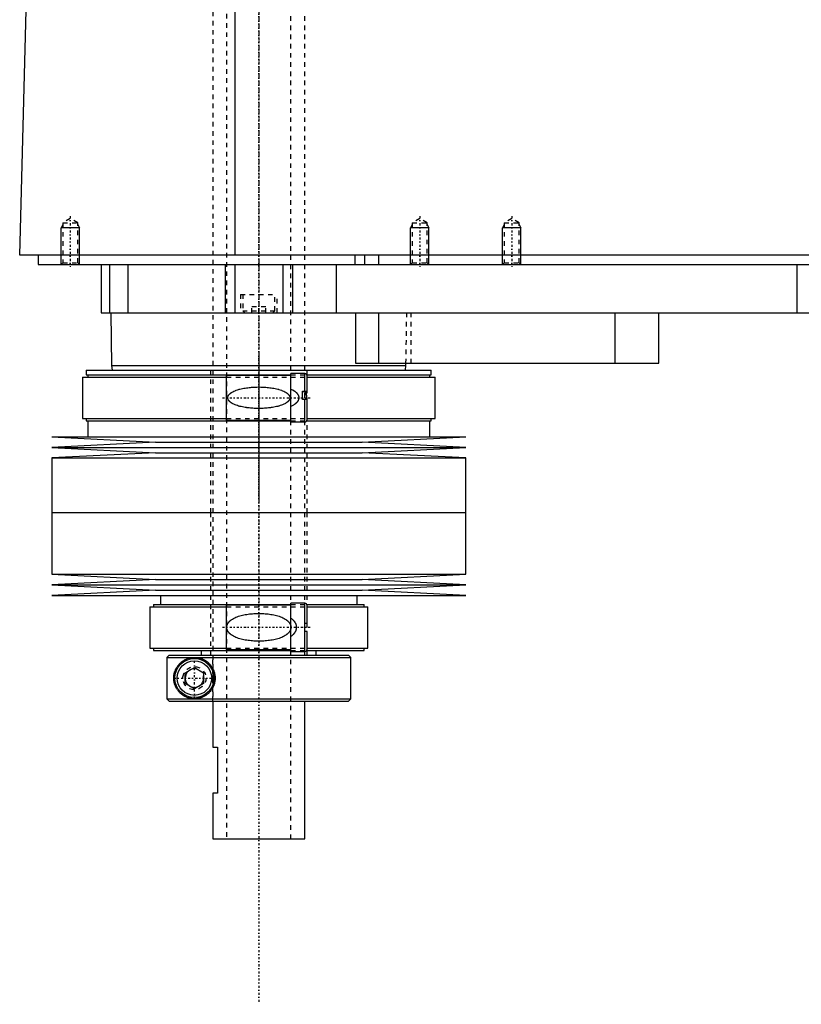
# Model space of a CAD drawing. Extents: x -502 to 139, y -146 to 645.
# Tile 1 of 7: x -502 to -332, y -146 to 68. Entities that reach past the tile are written whole.
import ezdxf

# ---------------------------------------------------------------- set-up
doc = ezdxf.new("R2010")
doc.units = 0
doc.linetypes.add('CENTER', pattern=[1.5, 0.45, -0.5, 0.05, -0.5])
doc.linetypes.add('DASHED', pattern=[2, 1, -1])
for name, color, linetype in [('AM_0', 7, 'CONTINUOUS'), ('AM_10', 7, 'CONTINUOUS'), ('AM_3', 7, 'DASHED'), ('AM_7', 7, 'CENTER')]:
    doc.layers.add(name, color=color, linetype=linetype)

msp = doc.modelspace()

# ---------------------------------------------------------------- linework, layer by layer
at = {"layer": 'AM_0', "color": 7, "linetype": 'CONTINUOUS'}
for p, q in [((-455.15, 16.5), (-455.15, 77.05)), ((-502, 16.5), (-500.5, 73.35)), ((-100.5, 16.5), (-502, 16.5)), ((-498, 16.5), (-498, 14.5)), ((-429.15, 16.5), (-429.15, 14.5)), ((-427, 16.5), (-427, 14.5)), ((-424, 16.5), (-424, 14.5)), ((-498, 14.5), (-144, 14.5)), ((-489, 14.5), (-489.01, 14.51)), ((-484.3, 14.5), (-484.3, 4)), ((-482.5, 14.5), (-482.5, 4)), ((-478.5, 14.5), (-478.5, 4)), ((-457.3, 14.5), (-457.3, 4)), ((-455.19, 14.5), (-455.19, 4)), ((-444.81, 14.5), (-444.81, 4)), ((-442.7, 14.5), (-442.7, 4)), ((-433.21, 14.5), (-433.21, 4)), ((-333, 14.5), (-333, 4)), ((-484.3, 4), (-288, 4)), ((-482.18, 4), (-482, -7.5)), ((-429, 4), (-429, -7)), ((-424, 4), (-424, -7)), ((-372.56, 4), (-372.56, -7)), ((-363, -7), (-363, 4)), ((-487.52, -8.5), (-487.52, -9.5)), ((-487.52, -8.5), (-412.48, -8.5)), ((-482, -7.5), (-481.9, -8.5)), ((-482, -7.5), (-418, -7.5)), ((-429, -7), (-363, -7)), ((-418.1, -8.5), (-418, -7.5)), ((-418, -7.5), (-417.99, -7)), ((-412.48, -9.5), (-412.48, -8.5)), ((-488.32, -10), (-488.32, -19)), ((-488.32, -10), (-457, -10)), ((-487.52, -9.5), (-443, -9.5)), ((-487.18, -9.5), (-487.18, -10)), ((-443, -9.65), (-457, -9.65)), ((-457, -19.35), (-457, -9.65)), ((-440, -9.25), (-443, -9.25)), ((-443, -19.75), (-443, -9.25)), ((-440, -13.1), (-440, -9.25)), ((-439.56, -9.5), (-412.48, -9.5)), ((-439.5, -13.1), (-439.5, -9.75)), ((-439.5, -10), (-411.68, -10)), ((-412.82, -10), (-412.82, -9.5)), ((-411.68, -19), (-411.68, -10)), ((-440.5, -13.1), (-439.5, -13.1)), ((-440.5, -14.9), (-440.5, -13.1)), ((-440.5, -13.16), (-440, -13.16)), ((-439.5, -14.9), (-440.5, -14.9)), ((-440, -19.75), (-440, -14.9)), ((-439.5, -19.25), (-439.5, -14.9)), ((-488.32, -19), (-457, -19)), ((-487.52, -19), (-487.52, -19.5)), ((-439.5, -19), (-411.68, -19)), ((-412.48, -19.5), (-412.48, -19)), ((-487.52, -19.5), (-443, -19.5)), ((-487.18, -19.5), (-487.18, -23)), ((-457, -19.35), (-443, -19.35)), ((-443, -19.75), (-440, -19.75)), ((-439.56, -19.5), (-412.48, -19.5)), ((-412.82, -23), (-412.82, -19.5)), ((-495, -23), (-472.5, -24.15)), ((-495, -23), (-405, -23)), ((-427.5, -24.15), (-405, -23)), ((-472.5, -24.15), (-495, -25.3)), ((-495, -25.3), (-472.5, -26.45)), ((-495, -25.3), (-405, -25.3)), ((-472.5, -24.15), (-427.5, -24.15)), ((-405, -25.3), (-427.5, -24.15)), ((-427.5, -26.45), (-405, -25.3)), ((-472.5, -26.45), (-495, -27.6)), ((-495, -27.6), (-495, -39.5)), ((-495, -27.6), (-405, -27.6)), ((-472.5, -26.45), (-427.5, -26.45)), ((-405, -27.6), (-427.5, -26.45)), ((-405, -39.5), (-405, -27.6)), ((-495, -39.5), (-405, -39.5)), ((-495, -39.5), (-495, -52.9)), ((-495, -39.5), (-405, -39.5)), ((-405, -52.9), (-405, -39.5)), ((-495, -52.9), (-472.5, -54.05)), ((-495, -52.9), (-405, -52.9)), ((-427.5, -54.05), (-405, -52.9)), ((-472.5, -54.05), (-495, -55.2)), ((-495, -55.2), (-472.5, -56.35)), ((-495, -55.2), (-405, -55.2)), ((-472.5, -54.05), (-427.5, -54.05)), ((-405, -55.2), (-427.5, -54.05)), ((-427.5, -56.35), (-405, -55.2)), ((-472.5, -56.35), (-495, -57.5)), ((-495, -57.5), (-405, -57.5)), ((-472.5, -56.35), (-427.5, -56.35)), ((-471.4, -57.5), (-471.4, -59.5)), ((-428.6, -59.5), (-428.6, -57.5)), ((-405, -57.5), (-427.5, -56.35)), ((-472.9, -59.5), (-472.9, -60)), ((-472.9, -59.5), (-443, -59.5)), ((-443, -59.6), (-457, -59.6)), ((-457, -69.3), (-457, -59.6)), ((-440, -59.2), (-443, -59.2)), ((-443, -69.7), (-443, -59.2)), ((-440, -69.7), (-440, -59.2)), ((-439.54, -59.5), (-427.1, -59.5)), ((-439.5, -63.55), (-439.5, -59.7)), ((-427.1, -60), (-427.1, -59.5)), ((-473.7, -60), (-473.7, -69)), ((-473.7, -60), (-457, -60)), ((-439.5, -60), (-426.3, -60)), ((-426.3, -69), (-426.3, -60)), ((-440, -63.55), (-439.5, -63.55)), ((-439.5, -65.35), (-440, -65.35)), ((-439.5, -69.2), (-439.5, -65.35)), ((-473.7, -69), (-457, -69)), ((-472.9, -69), (-472.9, -69.5)), ((-472.9, -69.5), (-442.99, -69.5)), ((-469.49, -70.5), (-469.99, -71)), ((-469.49, -70.5), (-430.5, -70.5)), ((-462.5, -69.5), (-462.5, -70.5)), ((-457, -69.3), (-443, -69.3)), ((-443, -69.7), (-440, -69.7)), ((-439.6, -69.5), (-427.1, -69.5)), ((-439.5, -69), (-426.3, -69)), ((-437.5, -70.5), (-437.5, -69.5)), ((-430, -71), (-430.5, -70.5)), ((-427.1, -69.5), (-427.1, -69)), ((-469.99, -71), (-430, -71)), ((-469.99, -71), (-469.99, -80)), ((-430, -80), (-430, -71)), ((-466, -74.35), (-464, -73.19)), ((-466, -76.65), (-466, -74.35)), ((-464, -73.19), (-462, -74.35)), ((-462, -74.35), (-462, -76.65)), ((-464, -77.81), (-466, -76.65)), ((-462, -76.65), (-464, -77.81)), ((-469.99, -80), (-430, -80)), ((-469.99, -80), (-469.49, -80.5)), ((-469.49, -80.5), (-430.5, -80.5)), ((-460, -80.5), (-460, -90.5)), ((-440, -110.5), (-440, -80.5)), ((-430.5, -80.5), (-430, -80)), ((-460, -90.5), (-459, -90.5)), ((-459, -90.5), (-459, -100.5)), ((-460, -100.5), (-460, -110.5)), ((-459, -100.5), (-460, -100.5)), ((-460, -110.5), (-440, -110.5))]:
    msp.add_line(p, q, dxfattribs=at)
for points in [[(-440, -13.16, 0), (-440, -13.16, 0), (-440, -13.16, 0), (-439.99, -13.16, 0), (-439.99, -13.16, 0), (-439.99, -13.16, 0), (-439.99, -13.16, 0), (-439.98, -13.16, 0), (-439.98, -13.16, 0), (-439.98, -13.16, 0), (-439.98, -13.16, 0), (-439.97, -13.16, 0), (-439.97, -13.16, 0), (-439.97, -13.16, 0), (-439.97, -13.16, 0), (-439.96, -13.16, 0), (-439.96, -13.16, 0), (-439.96, -13.16, 0), (-439.96, -13.16, 0), (-439.96, -13.16, 0), (-439.95, -13.16, 0), (-439.95, -13.17, 0), (-439.95, -13.17, 0), (-439.95, -13.17, 0), (-439.95, -13.17, 0), (-439.94, -13.17, 0), (-439.94, -13.17, 0), (-439.94, -13.17, 0), (-439.94, -13.17, 0), (-439.93, -13.17, 0), (-439.93, -13.17, 0), (-439.93, -13.18, 0), (-439.93, -13.18, 0), (-439.93, -13.18, 0), (-439.93, -13.18, 0), (-439.92, -13.18, 0), (-439.92, -13.18, 0), (-439.92, -13.18, 0), (-439.92, -13.18, 0), (-439.91, -13.19, 0), (-439.91, -13.19, 0), (-439.91, -13.19, 0), (-439.91, -13.19, 0), (-439.91, -13.19, 0), (-439.9, -13.19, 0), (-439.9, -13.19, 0), (-439.9, -13.2, 0), (-439.9, -13.2, 0), (-439.9, -13.2, 0), (-439.9, -13.2, 0), (-439.89, -13.2, 0), (-439.89, -13.21, 0), (-439.87, -13.22, 0), (-439.87, -13.23, 0), (-439.86, -13.23, 0), (-439.85, -13.25, 0), (-439.84, -13.26, 0), (-439.83, -13.28, 0), (-439.82, -13.29, 0), (-439.81, -13.3, 0), (-439.81, -13.31, 0), (-439.8, -13.32, 0), (-439.8, -13.34, 0), (-439.79, -13.35, 0), (-439.78, -13.36, 0), (-439.78, -13.37, 0), (-439.77, -13.38, 0), (-439.77, -13.4, 0), (-439.76, -13.41, 0), (-439.76, -13.42, 0), (-439.76, -13.43, 0), (-439.75, -13.45, 0), (-439.73, -13.5, 0), (-439.71, -13.6, 0), (-439.68, -13.7, 0), (-439.67, -13.81, 0), (-439.65, -13.91, 0), (-439.65, -13.97, 0), (-439.64, -14.02, 0), (-439.63, -14.13, 0), (-439.63, -14.23, 0), (-439.62, -14.34, 0), (-439.62, -14.44, 0), (-439.62, -14.54, 0), (-439.62, -14.59, 0), (-439.62, -14.64, 0), (-439.63, -14.74, 0), (-439.63, -14.85, 0), (-439.63, -14.9, 0)], [(-464, -80, 0), (-464.06, -80, 0), (-464.19, -80, 0), (-464.32, -79.99, 0), (-464.38, -79.98, 0), (-464.44, -79.98, 0), (-464.57, -79.96, 0), (-464.7, -79.95, 0), (-464.82, -79.92, 0), (-464.94, -79.9, 0), (-465.07, -79.87, 0), (-465.13, -79.86, 0), (-465.19, -79.84, 0), (-465.31, -79.81, 0), (-465.43, -79.77, 0), (-465.55, -79.73, 0), (-465.66, -79.68, 0), (-465.78, -79.63, 0), (-465.83, -79.61, 0), (-465.89, -79.58, 0), (-466, -79.53, 0), (-466.11, -79.47, 0), (-466.16, -79.45, 0), (-466.22, -79.42, 0), (-466.32, -79.35, 0), (-466.43, -79.29, 0), (-466.48, -79.26, 0), (-466.53, -79.22, 0), (-466.63, -79.15, 0), (-466.72, -79.08, 0), (-466.82, -79.01, 0), (-466.91, -78.93, 0), (-467, -78.85, 0), (-467.05, -78.81, 0), (-467.09, -78.77, 0), (-467.17, -78.69, 0), (-467.26, -78.6, 0), (-467.34, -78.52, 0), (-467.42, -78.43, 0), (-467.49, -78.34, 0), (-467.53, -78.29, 0), (-467.57, -78.25, 0), (-467.64, -78.15, 0), (-467.71, -78.05, 0), (-467.78, -77.94, 0), (-467.85, -77.83, 0), (-467.91, -77.72, 0), (-467.95, -77.66, 0), (-467.98, -77.6, 0), (-468.04, -77.48, 0), (-468.1, -77.36, 0), (-468.15, -77.23, 0), (-468.21, -77.1, 0), (-468.25, -76.97, 0), (-468.28, -76.9, 0), (-468.3, -76.83, 0), (-468.34, -76.69, 0), (-468.38, -76.55, 0), (-468.41, -76.4, 0), (-468.43, -76.31, 0), (-468.43, -76.28, 0), (-468.44, -76.26, 0), (-468.44, -76.24, 0), (-468.44, -76.23, 0), (-468.44, -76.21, 0), (-468.45, -76.18, 0), (-468.45, -76.15, 0), (-468.46, -76.13, 0), (-468.46, -76.1, 0), (-468.46, -76.09, 0), (-468.46, -76.07, 0), (-468.47, -76.05, 0), (-468.47, -76.02, 0), (-468.47, -76.01, 0), (-468.47, -75.99, 0), (-468.48, -75.97, 0), (-468.48, -75.94, 0), (-468.48, -75.93, 0), (-468.48, -75.91, 0), (-468.48, -75.89, 0), (-468.49, -75.86, 0), (-468.49, -75.83, 0), (-468.49, -75.8, 0), (-468.49, -75.77, 0), (-468.49, -75.76, 0), (-468.49, -75.75, 0), (-468.49, -75.72, 0), (-468.5, -75.69, 0), (-468.5, -75.66, 0), (-468.5, -75.63, 0), (-468.5, -75.6, 0), (-468.5, -75.59, 0), (-468.5, -75.57, 0), (-468.5, -75.54, 0), (-468.5, -75.51, 0), (-468.5, -75.5, 0), (-468.5, -75.49, 0), (-468.5, -75.46, 0), (-468.5, -75.43, 0), (-468.5, -75.41, 0), (-468.5, -75.4, 0), (-468.5, -75.37, 0), (-468.5, -75.34, 0), (-468.5, -75.31, 0), (-468.49, -75.28, 0), (-468.49, -75.25, 0), (-468.49, -75.24, 0), (-468.49, -75.23, 0), (-468.49, -75.2, 0), (-468.49, -75.17, 0), (-468.49, -75.14, 0), (-468.48, -75.11, 0), (-468.48, -75.09, 0), (-468.48, -75.07, 0), (-468.48, -75.06, 0), (-468.48, -75.03, 0), (-468.47, -75.01, 0), (-468.47, -74.99, 0), (-468.47, -74.98, 0), (-468.47, -74.95, 0), (-468.46, -74.93, 0), (-468.46, -74.91, 0), (-468.46, -74.9, 0), (-468.46, -74.87, 0), (-468.45, -74.85, 0), (-468.45, -74.82, 0), (-468.44, -74.79, 0), (-468.44, -74.77, 0), (-468.44, -74.76, 0), (-468.44, -74.74, 0), (-468.43, -74.72, 0), (-468.43, -74.69, 0), (-468.41, -74.6, 0), (-468.38, -74.45, 0), (-468.34, -74.31, 0), (-468.3, -74.17, 0), (-468.28, -74.1, 0), (-468.25, -74.03, 0), (-468.21, -73.9, 0), (-468.15, -73.77, 0), (-468.1, -73.64, 0), (-468.04, -73.52, 0), (-467.98, -73.4, 0), (-467.95, -73.34, 0), (-467.91, -73.28, 0), (-467.85, -73.17, 0), (-467.78, -73.06, 0), (-467.71, -72.95, 0), (-467.64, -72.85, 0), (-467.57, -72.75, 0), (-467.53, -72.71, 0), (-467.49, -72.66, 0), (-467.42, -72.57, 0), (-467.34, -72.48, 0), (-467.26, -72.4, 0), (-467.17, -72.31, 0), (-467.09, -72.23, 0), (-467.05, -72.19, 0), (-467, -72.15, 0), (-466.91, -72.07, 0), (-466.82, -71.99, 0), (-466.72, -71.92, 0), (-466.63, -71.85, 0), (-466.53, -71.78, 0), (-466.48, -71.74, 0), (-466.43, -71.71, 0), (-466.32, -71.65, 0), (-466.22, -71.58, 0), (-466.16, -71.55, 0), (-466.11, -71.53, 0), (-466, -71.47, 0), (-465.89, -71.42, 0), (-465.83, -71.39, 0), (-465.78, -71.37, 0), (-465.66, -71.32, 0), (-465.55, -71.27, 0), (-465.43, -71.23, 0), (-465.31, -71.19, 0), (-465.19, -71.16, 0), (-465.13, -71.14, 0), (-465.07, -71.13, 0), (-464.94, -71.1, 0), (-464.82, -71.08, 0), (-464.7, -71.05, 0), (-464.57, -71.04, 0), (-464.44, -71.02, 0), (-464.38, -71.02, 0), (-464.32, -71.01, 0), (-464.19, -71, 0), (-464.06, -71, 0), (-464, -71, 0)], [(-464, -71, 0), (-463.95, -71, 0), (-463.85, -71, 0), (-463.74, -71.01, 0), (-463.69, -71.01, 0), (-463.63, -71.01, 0), (-463.52, -71.03, 0), (-463.42, -71.04, 0), (-463.3, -71.05, 0), (-463.19, -71.07, 0), (-463.08, -71.09, 0), (-463.02, -71.11, 0), (-462.97, -71.12, 0), (-462.85, -71.15, 0), (-462.74, -71.18, 0), (-462.63, -71.21, 0), (-462.51, -71.25, 0), (-462.4, -71.29, 0), (-462.34, -71.32, 0), (-462.28, -71.34, 0), (-462.17, -71.39, 0), (-462.06, -71.44, 0), (-462, -71.47, 0), (-461.95, -71.5, 0), (-461.83, -71.56, 0), (-461.72, -71.62, 0), (-461.67, -71.65, 0), (-461.61, -71.68, 0), (-461.51, -71.75, 0), (-461.4, -71.83, 0), (-461.3, -71.9, 0), (-461.19, -71.98, 0), (-461.09, -72.06, 0), (-461.04, -72.11, 0), (-461, -72.15, 0), (-460.9, -72.24, 0), (-460.81, -72.33, 0), (-460.71, -72.42, 0), (-460.63, -72.52, 0), (-460.54, -72.62, 0), (-460.5, -72.68, 0), (-460.45, -72.73, 0), (-460.37, -72.84, 0), (-460.29, -72.95, 0), (-460.21, -73.07, 0), (-460.14, -73.19, 0), (-460.06, -73.32, 0), (-460.03, -73.38, 0), (-460, -73.45, 0), (-459.93, -73.58, 0), (-459.87, -73.71, 0), (-459.81, -73.85, 0), (-459.76, -73.99, 0), (-459.71, -74.13, 0), (-459.69, -74.2, 0), (-459.67, -74.27, 0), (-459.63, -74.41, 0), (-459.6, -74.56, 0), (-459.57, -74.7, 0), (-459.55, -74.85, 0), (-459.53, -74.99, 0), (-459.52, -75.07, 0), (-459.51, -75.14, 0), (-459.51, -75.28, 0), (-459.5, -75.43, 0), (-459.5, -75.5, 0), (-459.5, -75.57, 0), (-459.51, -75.72, 0), (-459.51, -75.86, 0), (-459.52, -75.93, 0), (-459.53, -76.01, 0), (-459.55, -76.15, 0), (-459.57, -76.3, 0), (-459.6, -76.44, 0), (-459.63, -76.59, 0), (-459.67, -76.73, 0), (-459.69, -76.8, 0), (-459.71, -76.87, 0), (-459.76, -77.01, 0), (-459.81, -77.15, 0), (-459.87, -77.29, 0), (-459.93, -77.42, 0), (-460, -77.55, 0), (-460.03, -77.62, 0), (-460.06, -77.68, 0), (-460.14, -77.81, 0), (-460.21, -77.93, 0), (-460.29, -78.05, 0), (-460.37, -78.16, 0), (-460.45, -78.27, 0), (-460.5, -78.32, 0), (-460.54, -78.38, 0), (-460.63, -78.48, 0), (-460.71, -78.58, 0), (-460.81, -78.67, 0), (-460.9, -78.76, 0), (-461, -78.85, 0), (-461.04, -78.89, 0), (-461.09, -78.94, 0), (-461.19, -79.02, 0), (-461.3, -79.1, 0), (-461.4, -79.17, 0), (-461.51, -79.25, 0), (-461.61, -79.32, 0), (-461.67, -79.35, 0), (-461.72, -79.38, 0), (-461.83, -79.44, 0), (-461.95, -79.5, 0), (-462, -79.53, 0), (-462.06, -79.56, 0), (-462.17, -79.61, 0), (-462.28, -79.66, 0), (-462.34, -79.68, 0), (-462.4, -79.71, 0), (-462.51, -79.75, 0), (-462.63, -79.79, 0), (-462.74, -79.82, 0), (-462.85, -79.85, 0), (-462.97, -79.88, 0), (-463.02, -79.89, 0), (-463.08, -79.91, 0), (-463.19, -79.93, 0), (-463.3, -79.95, 0), (-463.42, -79.96, 0), (-463.52, -79.97, 0), (-463.63, -79.99, 0), (-463.69, -79.99, 0), (-463.74, -79.99, 0), (-463.85, -80, 0), (-463.95, -80, 0), (-464, -80, 0)]]:
    msp.add_polyline3d(points, dxfattribs=at)
for radius in [4.25, 3.75]:
    msp.add_circle((-464, -75.5), radius, dxfattribs=at)
for centre, start, end in [((-440, -9.75), 0, 90), ((-440, -19.25), 270, 0), ((-440, -59.7), 0, 90), ((-440, -69.2), 270, 0)]:
    msp.add_arc(centre, 0.5, start, end, dxfattribs=at)
at = {"layer": 'AM_10', "color": 7, "linetype": 'CONTINUOUS'}
for p, q in [((-492.62, 23.16), (-493, 22.5)), ((-489, 22.5), (-493, 22.5)), ((-493, 14.5), (-493, 22.5)), ((-489.38, 23.16), (-489, 22.5)), ((-489, 14.5), (-489, 22.5)), ((-416.62, 23.16), (-417, 22.5)), ((-413, 22.5), (-417, 22.5)), ((-417, 14.5), (-417, 22.5)), ((-413.38, 23.16), (-413, 22.5)), ((-413, 14.5), (-413, 22.5)), ((-396.62, 23.16), (-397, 22.5)), ((-393, 22.5), (-397, 22.5)), ((-397, 14.5), (-397, 22.5)), ((-393.38, 23.16), (-393, 22.5)), ((-393, 14.5), (-393, 22.5))]:
    msp.add_line(p, q, dxfattribs=at)
msp.add_arc((-464, -75.5), 2.01, 75, 15, dxfattribs=at)
at = {"layer": 'AM_3', "color": 6, "linetype": 'DASHED'}
for p, q in [((-457, 569), (-457, -110.5)), ((-443, -110.5), (-443, 569)), ((-460, 553.5), (-460, -80.5)), ((-440, -70.5), (-440, 549.9)), ((-491, 24.5), (-492.62, 23.56)), ((-489.38, 23.56), (-491, 24.5)), ((-415, 24.5), (-416.62, 23.56)), ((-413.38, 23.56), (-415, 24.5)), ((-395, 24.5), (-396.62, 23.56)), ((-393.38, 23.56), (-395, 24.5)), ((-492.62, 23.56), (-492.62, 14.88)), ((-492.62, 23.56), (-489.38, 23.56)), ((-489.38, 14.88), (-489.38, 23.56)), ((-416.62, 23.56), (-416.62, 14.88)), ((-416.62, 23.56), (-413.38, 23.56)), ((-413.38, 14.88), (-413.38, 23.56)), ((-396.62, 23.56), (-396.62, 14.88)), ((-396.62, 23.56), (-393.38, 23.56)), ((-393.38, 14.88), (-393.38, 23.56)), ((-492.62, 14.88), (-493, 14.5)), ((-492.62, 14.88), (-489.38, 14.88)), ((-489.01, 14.51), (-489.38, 14.88)), ((-478.5, 14.5), (-478.5, 4)), ((-416.62, 14.88), (-417, 14.5)), ((-416.62, 14.88), (-413.38, 14.88)), ((-413, 14.5), (-413.38, 14.88)), ((-396.62, 14.88), (-397, 14.5)), ((-396.62, 14.88), (-393.38, 14.88)), ((-393, 14.5), (-393.38, 14.88)), ((-454, 8), (-454, 4)), ((-454, 8), (-446, 8)), ((-453.5, 8), (-453.5, 4.4)), ((-446.5, 4.4), (-446.5, 8)), ((-446, 4), (-446, 8)), ((-453.5, 4.4), (-453.1, 4)), ((-453.5, 4.4), (-446.5, 4.4)), ((-451.5, 4), (-451.5, 5.25)), ((-448.5, 5.25), (-451.5, 5.25)), ((-450, 4), (-450, 5.25)), ((-448.5, 4), (-448.5, 5.25)), ((-446.9, 4), (-446.5, 4.4)), ((-417.99, -7), (-417.82, 4)), ((-416.85, -7), (-416.85, 4)), ((-460.5, -8.5), (-460.5, -39.5)), ((-439.5, -39.5), (-439.5, -8.5)), ((-457, -10), (-439.5, -10)), ((-443, -9.5), (-439.56, -9.5)), ((-440, -13.16), (-440, -14.9)), ((-457, -19), (-439.5, -19)), ((-443, -19.5), (-439.56, -19.5)), ((-460.5, -39.5), (-460.5, -70.5)), ((-439.5, -70.5), (-439.5, -39.5)), ((-443, -59.5), (-439.54, -59.5)), ((-457, -60), (-439.5, -60)), ((-469.73, -70.75), (-469.49, -70.5)), ((-459.97, -80.5), (-459.97, -70.5)), ((-457, -69), (-439.5, -69)), ((-442.99, -69.5), (-439.6, -69.5)), ((-469.86, -80.13), (-469.99, -80))]:
    msp.add_line(p, q, dxfattribs=at)
for points in [[(-450, -12.16, 0), (-449.86, -12.16, 0), (-449.58, -12.17, 0), (-449.3, -12.17, 0), (-449.16, -12.18, 0), (-449.02, -12.19, 0), (-448.73, -12.2, 0), (-448.44, -12.22, 0), (-448.16, -12.25, 0), (-447.87, -12.27, 0), (-447.58, -12.31, 0), (-447.43, -12.33, 0), (-447.29, -12.35, 0), (-447, -12.39, 0), (-446.72, -12.44, 0), (-446.44, -12.49, 0), (-446.16, -12.56, 0), (-445.88, -12.62, 0), (-445.75, -12.66, 0), (-445.61, -12.7, 0), (-445.35, -12.78, 0), (-445.09, -12.86, 0), (-444.96, -12.91, 0), (-444.83, -12.96, 0), (-444.59, -13.07, 0), (-444.35, -13.19, 0), (-444.23, -13.25, 0), (-444.21, -13.26, 0), (-444.17, -13.29, 0), (-444.13, -13.31, 0), (-444.12, -13.32, 0), (-444.1, -13.33, 0), (-444.06, -13.36, 0), (-444.02, -13.38, 0), (-443.99, -13.41, 0), (-443.95, -13.43, 0), (-443.91, -13.46, 0), (-443.89, -13.47, 0), (-443.88, -13.48, 0), (-443.84, -13.51, 0), (-443.81, -13.54, 0), (-443.77, -13.57, 0), (-443.74, -13.6, 0), (-443.7, -13.63, 0), (-443.68, -13.64, 0), (-443.67, -13.66, 0), (-443.63, -13.69, 0), (-443.6, -13.73, 0), (-443.57, -13.76, 0), (-443.54, -13.8, 0), (-443.51, -13.84, 0), (-443.49, -13.85, 0), (-443.48, -13.87, 0), (-443.45, -13.91, 0), (-443.42, -13.95, 0), (-443.4, -13.99, 0), (-443.37, -14.03, 0), (-443.35, -14.08, 0), (-443.34, -14.1, 0), (-443.33, -14.12, 0), (-443.31, -14.16, 0), (-443.3, -14.21, 0), (-443.28, -14.25, 0), (-443.27, -14.3, 0), (-443.26, -14.34, 0), (-443.26, -14.36, 0), (-443.25, -14.39, 0), (-443.25, -14.43, 0), (-443.25, -14.48, 0), (-443.25, -14.5, 0), (-443.25, -14.52, 0), (-443.25, -14.57, 0), (-443.25, -14.61, 0), (-443.26, -14.64, 0), (-443.26, -14.66, 0), (-443.27, -14.7, 0), (-443.28, -14.75, 0), (-443.3, -14.79, 0), (-443.31, -14.84, 0), (-443.33, -14.88, 0), (-443.34, -14.9, 0), (-443.35, -14.92, 0), (-443.37, -14.97, 0), (-443.4, -15.01, 0), (-443.42, -15.05, 0), (-443.45, -15.09, 0), (-443.48, -15.13, 0), (-443.49, -15.15, 0), (-443.51, -15.16, 0), (-443.54, -15.2, 0), (-443.57, -15.24, 0), (-443.6, -15.27, 0), (-443.63, -15.31, 0), (-443.67, -15.34, 0), (-443.68, -15.36, 0), (-443.7, -15.37, 0), (-443.74, -15.4, 0), (-443.77, -15.43, 0), (-443.81, -15.46, 0), (-443.84, -15.49, 0), (-443.88, -15.52, 0), (-443.89, -15.53, 0), (-443.91, -15.54, 0), (-443.95, -15.57, 0), (-443.99, -15.59, 0), (-444.02, -15.62, 0), (-444.06, -15.64, 0), (-444.1, -15.67, 0), (-444.12, -15.68, 0), (-444.13, -15.69, 0), (-444.17, -15.71, 0), (-444.21, -15.74, 0), (-444.23, -15.75, 0), (-444.35, -15.81, 0), (-444.59, -15.93, 0), (-444.83, -16.04, 0), (-445.09, -16.14, 0), (-445.35, -16.22, 0), (-445.61, -16.3, 0), (-445.75, -16.34, 0), (-445.88, -16.38, 0), (-446.16, -16.44, 0), (-446.44, -16.51, 0), (-446.72, -16.56, 0), (-447, -16.61, 0), (-447.29, -16.65, 0), (-447.43, -16.67, 0), (-447.58, -16.69, 0), (-447.87, -16.73, 0), (-448.16, -16.75, 0), (-448.44, -16.78, 0), (-448.73, -16.8, 0), (-449.02, -16.81, 0), (-449.16, -16.82, 0), (-449.3, -16.83, 0), (-449.58, -16.83, 0), (-449.86, -16.84, 0), (-450, -16.84, 0), (-450.14, -16.84, 0), (-450.42, -16.83, 0), (-450.7, -16.83, 0), (-450.84, -16.82, 0), (-450.98, -16.81, 0), (-451.27, -16.8, 0), (-451.56, -16.78, 0), (-451.84, -16.75, 0), (-452.13, -16.73, 0), (-452.42, -16.69, 0), (-452.57, -16.67, 0), (-452.71, -16.65, 0), (-453, -16.61, 0), (-453.28, -16.56, 0), (-453.56, -16.51, 0), (-453.84, -16.44, 0), (-454.12, -16.38, 0), (-454.25, -16.34, 0), (-454.39, -16.3, 0), (-454.65, -16.22, 0), (-454.91, -16.14, 0), (-455.17, -16.04, 0), (-455.41, -15.93, 0), (-455.65, -15.81, 0), (-455.77, -15.75, 0), (-455.79, -15.74, 0), (-455.83, -15.71, 0), (-455.87, -15.69, 0), (-455.88, -15.68, 0), (-455.9, -15.67, 0), (-455.94, -15.64, 0), (-455.98, -15.62, 0), (-456.01, -15.59, 0), (-456.05, -15.57, 0), (-456.09, -15.54, 0), (-456.11, -15.53, 0), (-456.12, -15.52, 0), (-456.16, -15.49, 0), (-456.19, -15.46, 0), (-456.23, -15.43, 0), (-456.26, -15.4, 0), (-456.3, -15.37, 0), (-456.32, -15.36, 0), (-456.33, -15.34, 0), (-456.37, -15.31, 0), (-456.4, -15.27, 0), (-456.43, -15.24, 0), (-456.46, -15.2, 0), (-456.49, -15.16, 0), (-456.51, -15.15, 0), (-456.52, -15.13, 0), (-456.55, -15.09, 0), (-456.58, -15.05, 0), (-456.6, -15.01, 0), (-456.63, -14.97, 0), (-456.65, -14.92, 0), (-456.66, -14.9, 0), (-456.67, -14.88, 0), (-456.69, -14.84, 0), (-456.7, -14.79, 0), (-456.72, -14.75, 0), (-456.73, -14.7, 0), (-456.74, -14.66, 0), (-456.74, -14.64, 0), (-456.75, -14.61, 0), (-456.75, -14.57, 0), (-456.75, -14.52, 0), (-456.75, -14.5, 0), (-456.75, -14.48, 0), (-456.75, -14.43, 0), (-456.75, -14.39, 0), (-456.74, -14.36, 0), (-456.74, -14.34, 0), (-456.73, -14.3, 0), (-456.72, -14.25, 0), (-456.7, -14.21, 0), (-456.69, -14.16, 0), (-456.67, -14.12, 0), (-456.66, -14.1, 0), (-456.65, -14.08, 0), (-456.63, -14.03, 0), (-456.6, -13.99, 0), (-456.58, -13.95, 0), (-456.55, -13.91, 0), (-456.52, -13.87, 0), (-456.51, -13.85, 0), (-456.49, -13.84, 0), (-456.46, -13.8, 0), (-456.43, -13.76, 0), (-456.4, -13.73, 0), (-456.37, -13.69, 0), (-456.33, -13.66, 0), (-456.32, -13.64, 0), (-456.3, -13.63, 0), (-456.26, -13.6, 0), (-456.23, -13.57, 0), (-456.19, -13.54, 0), (-456.16, -13.51, 0), (-456.12, -13.48, 0), (-456.11, -13.47, 0), (-456.09, -13.46, 0), (-456.05, -13.43, 0), (-456.01, -13.41, 0), (-455.98, -13.38, 0), (-455.94, -13.36, 0), (-455.9, -13.33, 0), (-455.88, -13.32, 0), (-455.87, -13.31, 0), (-455.83, -13.29, 0), (-455.79, -13.26, 0), (-455.77, -13.25, 0), (-455.65, -13.19, 0), (-455.41, -13.07, 0), (-455.17, -12.96, 0), (-455.04, -12.91, 0), (-454.91, -12.86, 0), (-454.65, -12.78, 0), (-454.39, -12.7, 0), (-454.25, -12.66, 0), (-454.12, -12.62, 0), (-453.84, -12.56, 0), (-453.56, -12.49, 0), (-453.28, -12.44, 0), (-453, -12.39, 0), (-452.71, -12.35, 0), (-452.57, -12.33, 0), (-452.42, -12.31, 0), (-452.13, -12.27, 0), (-451.84, -12.25, 0), (-451.56, -12.22, 0), (-451.27, -12.2, 0), (-450.98, -12.19, 0), (-450.84, -12.18, 0), (-450.7, -12.17, 0), (-450.42, -12.17, 0), (-450.14, -12.16, 0), (-450, -12.16, 0)], [(-443, -12.6, 0), (-442.86, -12.67, 0), (-442.6, -12.81, 0), (-442.34, -12.97, 0), (-442.22, -13.06, 0), (-442.2, -13.07, 0), (-442.16, -13.1, 0), (-442.12, -13.13, 0), (-442.1, -13.15, 0), (-442.08, -13.16, 0), (-442.04, -13.19, 0), (-442.01, -13.23, 0), (-441.97, -13.26, 0), (-441.93, -13.29, 0), (-441.9, -13.32, 0), (-441.88, -13.34, 0), (-441.86, -13.36, 0), (-441.83, -13.39, 0), (-441.8, -13.42, 0), (-441.76, -13.46, 0), (-441.73, -13.49, 0), (-441.7, -13.53, 0), (-441.68, -13.55, 0), (-441.67, -13.57, 0), (-441.64, -13.6, 0), (-441.61, -13.64, 0), (-441.58, -13.68, 0), (-441.55, -13.73, 0), (-441.53, -13.77, 0), (-441.51, -13.79, 0), (-441.5, -13.81, 0), (-441.47, -13.86, 0), (-441.45, -13.9, 0), (-441.43, -13.95, 0), (-441.41, -13.99, 0), (-441.39, -14.04, 0), (-441.38, -14.06, 0), (-441.37, -14.09, 0), (-441.36, -14.14, 0), (-441.34, -14.18, 0), (-441.33, -14.23, 0), (-441.32, -14.28, 0), (-441.31, -14.33, 0), (-441.31, -14.35, 0), (-441.31, -14.38, 0), (-441.3, -14.43, 0), (-441.3, -14.48, 0), (-441.3, -14.5, 0), (-441.3, -14.52, 0), (-441.3, -14.57, 0), (-441.31, -14.62, 0), (-441.31, -14.65, 0), (-441.31, -14.67, 0), (-441.32, -14.72, 0), (-441.33, -14.77, 0), (-441.34, -14.82, 0), (-441.36, -14.86, 0), (-441.37, -14.91, 0), (-441.38, -14.94, 0), (-441.39, -14.96, 0), (-441.41, -15.01, 0), (-441.43, -15.05, 0), (-441.45, -15.1, 0), (-441.47, -15.14, 0), (-441.5, -15.19, 0), (-441.51, -15.21, 0), (-441.53, -15.23, 0), (-441.55, -15.27, 0), (-441.58, -15.32, 0), (-441.61, -15.36, 0), (-441.64, -15.4, 0), (-441.67, -15.43, 0), (-441.68, -15.45, 0), (-441.7, -15.47, 0), (-441.73, -15.51, 0), (-441.76, -15.54, 0), (-441.8, -15.58, 0), (-441.83, -15.61, 0), (-441.86, -15.64, 0), (-441.88, -15.66, 0), (-441.9, -15.68, 0), (-441.93, -15.71, 0), (-441.97, -15.74, 0), (-442.01, -15.77, 0), (-442.04, -15.81, 0), (-442.08, -15.84, 0), (-442.1, -15.85, 0), (-442.12, -15.87, 0), (-442.16, -15.9, 0), (-442.2, -15.93, 0), (-442.22, -15.94, 0), (-442.24, -15.96, 0), (-442.28, -15.98, 0), (-442.32, -16.01, 0), (-442.34, -16.03, 0), (-442.36, -16.04, 0), (-442.4, -16.07, 0), (-442.44, -16.09, 0), (-442.6, -16.19, 0), (-442.86, -16.33, 0), (-443, -16.4, 0)], [(-450, -61.44, 0), (-449.85, -61.44, 0), (-449.55, -61.44, 0), (-449.24, -61.45, 0), (-449.09, -61.46, 0), (-448.93, -61.47, 0), (-448.62, -61.49, 0), (-448.31, -61.51, 0), (-447.99, -61.55, 0), (-447.68, -61.59, 0), (-447.37, -61.63, 0), (-447.22, -61.66, 0), (-447.06, -61.68, 0), (-446.76, -61.74, 0), (-446.45, -61.81, 0), (-446.15, -61.88, 0), (-445.86, -61.96, 0), (-445.57, -62.05, 0), (-445.43, -62.1, 0), (-445.29, -62.15, 0), (-445.02, -62.26, 0), (-444.75, -62.38, 0), (-444.62, -62.45, 0), (-444.49, -62.52, 0), (-444.25, -62.66, 0), (-444.11, -62.76, 0), (-444.07, -62.78, 0), (-444.03, -62.81, 0), (-444.01, -62.82, 0), (-443.99, -62.84, 0), (-443.95, -62.87, 0), (-443.91, -62.9, 0), (-443.9, -62.91, 0), (-443.88, -62.93, 0), (-443.84, -62.96, 0), (-443.8, -62.99, 0), (-443.78, -63, 0), (-443.77, -63.02, 0), (-443.73, -63.05, 0), (-443.69, -63.09, 0), (-443.66, -63.12, 0), (-443.62, -63.15, 0), (-443.59, -63.19, 0), (-443.57, -63.21, 0), (-443.56, -63.23, 0), (-443.52, -63.26, 0), (-443.49, -63.3, 0), (-443.46, -63.34, 0), (-443.42, -63.38, 0), (-443.39, -63.42, 0), (-443.38, -63.44, 0), (-443.36, -63.46, 0), (-443.33, -63.51, 0), (-443.3, -63.55, 0), (-443.28, -63.59, 0), (-443.25, -63.64, 0), (-443.22, -63.69, 0), (-443.21, -63.71, 0), (-443.2, -63.73, 0), (-443.18, -63.78, 0), (-443.16, -63.83, 0), (-443.14, -63.88, 0), (-443.12, -63.92, 0), (-443.1, -63.97, 0), (-443.09, -64, 0), (-443.09, -64.02, 0), (-443.07, -64.07, 0), (-443.06, -64.12, 0), (-443.05, -64.17, 0), (-443.04, -64.22, 0), (-443.03, -64.27, 0), (-443.03, -64.3, 0), (-443.03, -64.32, 0), (-443.03, -64.37, 0), (-443.02, -64.43, 0), (-443.02, -64.45, 0), (-443.02, -64.47, 0), (-443.03, -64.53, 0), (-443.03, -64.58, 0), (-443.03, -64.6, 0), (-443.03, -64.63, 0), (-443.04, -64.68, 0), (-443.05, -64.73, 0), (-443.06, -64.78, 0), (-443.07, -64.83, 0), (-443.09, -64.88, 0), (-443.09, -64.9, 0), (-443.1, -64.93, 0), (-443.12, -64.98, 0), (-443.14, -65.02, 0), (-443.16, -65.07, 0), (-443.18, -65.12, 0), (-443.2, -65.17, 0), (-443.21, -65.19, 0), (-443.22, -65.21, 0), (-443.25, -65.26, 0), (-443.28, -65.31, 0), (-443.3, -65.35, 0), (-443.33, -65.39, 0), (-443.36, -65.44, 0), (-443.38, -65.46, 0), (-443.39, -65.48, 0), (-443.42, -65.52, 0), (-443.46, -65.56, 0), (-443.49, -65.6, 0), (-443.52, -65.64, 0), (-443.56, -65.67, 0), (-443.57, -65.69, 0), (-443.59, -65.71, 0), (-443.62, -65.75, 0), (-443.66, -65.78, 0), (-443.69, -65.81, 0), (-443.73, -65.85, 0), (-443.77, -65.88, 0), (-443.78, -65.9, 0), (-443.8, -65.91, 0), (-443.84, -65.94, 0), (-443.88, -65.97, 0), (-443.9, -65.99, 0), (-443.91, -66, 0), (-443.95, -66.03, 0), (-443.99, -66.06, 0), (-444.01, -66.08, 0), (-444.03, -66.09, 0), (-444.07, -66.12, 0), (-444.11, -66.14, 0), (-444.25, -66.24, 0), (-444.49, -66.38, 0), (-444.75, -66.52, 0), (-445.02, -66.64, 0), (-445.29, -66.75, 0), (-445.43, -66.8, 0), (-445.57, -66.85, 0), (-445.86, -66.94, 0), (-446.15, -67.02, 0), (-446.45, -67.09, 0), (-446.76, -67.16, 0), (-447.06, -67.22, 0), (-447.22, -67.24, 0), (-447.37, -67.27, 0), (-447.68, -67.31, 0), (-447.99, -67.35, 0), (-448.31, -67.39, 0), (-448.62, -67.41, 0), (-448.93, -67.43, 0), (-449.09, -67.44, 0), (-449.24, -67.45, 0), (-449.55, -67.46, 0), (-449.85, -67.46, 0), (-450, -67.46, 0), (-450.15, -67.46, 0), (-450.45, -67.46, 0), (-450.76, -67.45, 0), (-450.91, -67.44, 0), (-451.07, -67.43, 0), (-451.38, -67.41, 0), (-451.69, -67.39, 0), (-452.01, -67.35, 0), (-452.32, -67.31, 0), (-452.63, -67.27, 0), (-452.78, -67.24, 0), (-452.94, -67.22, 0), (-453.24, -67.16, 0), (-453.55, -67.09, 0), (-453.85, -67.02, 0), (-454.14, -66.94, 0), (-454.43, -66.85, 0), (-454.57, -66.8, 0), (-454.71, -66.75, 0), (-454.98, -66.64, 0), (-455.25, -66.52, 0), (-455.51, -66.38, 0), (-455.75, -66.24, 0), (-455.89, -66.14, 0), (-455.93, -66.12, 0), (-455.97, -66.09, 0), (-455.99, -66.08, 0), (-456.01, -66.06, 0), (-456.05, -66.03, 0), (-456.09, -66, 0), (-456.1, -65.99, 0), (-456.12, -65.97, 0), (-456.16, -65.94, 0), (-456.2, -65.91, 0), (-456.22, -65.9, 0), (-456.23, -65.88, 0), (-456.27, -65.85, 0), (-456.31, -65.81, 0), (-456.34, -65.78, 0), (-456.38, -65.75, 0), (-456.41, -65.71, 0), (-456.43, -65.69, 0), (-456.44, -65.67, 0), (-456.48, -65.64, 0), (-456.51, -65.6, 0), (-456.54, -65.56, 0), (-456.58, -65.52, 0), (-456.61, -65.48, 0), (-456.62, -65.46, 0), (-456.64, -65.44, 0), (-456.67, -65.39, 0), (-456.7, -65.35, 0), (-456.72, -65.31, 0), (-456.75, -65.26, 0), (-456.78, -65.21, 0), (-456.79, -65.19, 0), (-456.8, -65.17, 0), (-456.82, -65.12, 0), (-456.84, -65.07, 0), (-456.86, -65.02, 0), (-456.88, -64.98, 0), (-456.9, -64.93, 0), (-456.91, -64.9, 0), (-456.91, -64.88, 0), (-456.93, -64.83, 0), (-456.94, -64.78, 0), (-456.95, -64.73, 0), (-456.96, -64.68, 0), (-456.97, -64.63, 0), (-456.97, -64.6, 0), (-456.97, -64.58, 0), (-456.97, -64.53, 0), (-456.98, -64.47, 0), (-456.98, -64.45, 0), (-456.98, -64.43, 0), (-456.97, -64.37, 0), (-456.97, -64.32, 0), (-456.97, -64.3, 0), (-456.97, -64.27, 0), (-456.96, -64.22, 0), (-456.95, -64.17, 0), (-456.94, -64.12, 0), (-456.93, -64.07, 0), (-456.91, -64.02, 0), (-456.91, -64, 0), (-456.9, -63.97, 0), (-456.88, -63.92, 0), (-456.86, -63.88, 0), (-456.84, -63.83, 0), (-456.82, -63.78, 0), (-456.8, -63.73, 0), (-456.79, -63.71, 0), (-456.78, -63.69, 0), (-456.75, -63.64, 0), (-456.72, -63.59, 0), (-456.7, -63.55, 0), (-456.67, -63.51, 0), (-456.64, -63.46, 0), (-456.62, -63.44, 0), (-456.61, -63.42, 0), (-456.58, -63.38, 0), (-456.54, -63.34, 0), (-456.51, -63.3, 0), (-456.48, -63.26, 0), (-456.44, -63.23, 0), (-456.43, -63.21, 0), (-456.41, -63.19, 0), (-456.38, -63.15, 0), (-456.34, -63.12, 0), (-456.31, -63.09, 0), (-456.27, -63.05, 0), (-456.23, -63.02, 0), (-456.22, -63, 0), (-456.2, -62.99, 0), (-456.16, -62.96, 0), (-456.12, -62.93, 0), (-456.1, -62.91, 0), (-456.09, -62.9, 0), (-456.05, -62.87, 0), (-456.01, -62.84, 0), (-455.99, -62.82, 0), (-455.97, -62.81, 0), (-455.93, -62.78, 0), (-455.89, -62.76, 0), (-455.75, -62.66, 0), (-455.51, -62.52, 0), (-455.38, -62.45, 0), (-455.25, -62.38, 0), (-454.98, -62.26, 0), (-454.71, -62.15, 0), (-454.57, -62.1, 0), (-454.43, -62.05, 0), (-454.14, -61.96, 0), (-453.85, -61.88, 0), (-453.55, -61.81, 0), (-453.24, -61.74, 0), (-452.94, -61.68, 0), (-452.78, -61.66, 0), (-452.63, -61.63, 0), (-452.32, -61.59, 0), (-452.01, -61.55, 0), (-451.69, -61.51, 0), (-451.38, -61.49, 0), (-451.07, -61.47, 0), (-450.91, -61.46, 0), (-450.76, -61.45, 0), (-450.45, -61.44, 0), (-450.15, -61.44, 0), (-450, -61.44, 0)], [(-443, -62.46, 0), (-442.89, -62.54, 0), (-442.77, -62.64, 0), (-442.74, -62.67, 0), (-442.71, -62.7, 0), (-442.69, -62.72, 0), (-442.67, -62.73, 0), (-442.64, -62.76, 0), (-442.61, -62.79, 0), (-442.58, -62.82, 0), (-442.55, -62.85, 0), (-442.52, -62.89, 0), (-442.5, -62.9, 0), (-442.49, -62.92, 0), (-442.46, -62.95, 0), (-442.43, -62.98, 0), (-442.42, -63, 0), (-442.4, -63.02, 0), (-442.38, -63.05, 0), (-442.35, -63.08, 0), (-442.34, -63.1, 0), (-442.32, -63.12, 0), (-442.3, -63.15, 0), (-442.27, -63.19, 0), (-442.25, -63.22, 0), (-442.22, -63.25, 0), (-442.2, -63.29, 0), (-442.19, -63.31, 0), (-442.18, -63.33, 0), (-442.15, -63.36, 0), (-442.13, -63.4, 0), (-442.11, -63.44, 0), (-442.09, -63.48, 0), (-442.07, -63.52, 0), (-442.06, -63.54, 0), (-442.05, -63.56, 0), (-442.03, -63.6, 0), (-442.01, -63.64, 0), (-441.99, -63.68, 0), (-441.98, -63.72, 0), (-441.96, -63.77, 0), (-441.95, -63.79, 0), (-441.94, -63.81, 0), (-441.93, -63.85, 0), (-441.92, -63.9, 0), (-441.9, -63.94, 0), (-441.89, -63.99, 0), (-441.88, -64.03, 0), (-441.88, -64.05, 0), (-441.87, -64.08, 0), (-441.87, -64.12, 0), (-441.86, -64.16, 0), (-441.85, -64.21, 0), (-441.85, -64.25, 0), (-441.84, -64.3, 0), (-441.84, -64.32, 0), (-441.84, -64.34, 0), (-441.84, -64.39, 0), (-441.84, -64.43, 0), (-441.84, -64.45, 0), (-441.84, -64.47, 0), (-441.84, -64.51, 0), (-441.84, -64.56, 0), (-441.84, -64.58, 0), (-441.84, -64.6, 0), (-441.85, -64.65, 0), (-441.85, -64.69, 0), (-441.86, -64.74, 0), (-441.87, -64.78, 0), (-441.87, -64.82, 0), (-441.88, -64.85, 0), (-441.88, -64.87, 0), (-441.89, -64.91, 0), (-441.9, -64.96, 0), (-441.92, -65, 0), (-441.93, -65.05, 0), (-441.94, -65.09, 0), (-441.95, -65.11, 0), (-441.96, -65.13, 0), (-441.98, -65.18, 0), (-441.99, -65.22, 0), (-442.01, -65.26, 0), (-442.03, -65.3, 0), (-442.05, -65.34, 0), (-442.06, -65.36, 0), (-442.07, -65.38, 0), (-442.09, -65.42, 0), (-442.11, -65.46, 0), (-442.13, -65.5, 0), (-442.15, -65.54, 0), (-442.18, -65.57, 0), (-442.19, -65.59, 0), (-442.2, -65.61, 0), (-442.22, -65.65, 0), (-442.25, -65.68, 0), (-442.27, -65.71, 0), (-442.3, -65.75, 0), (-442.32, -65.78, 0), (-442.34, -65.8, 0), (-442.35, -65.82, 0), (-442.38, -65.85, 0), (-442.4, -65.88, 0), (-442.42, -65.9, 0), (-442.43, -65.92, 0), (-442.46, -65.95, 0), (-442.49, -65.98, 0), (-442.5, -66, 0), (-442.52, -66.01, 0), (-442.55, -66.05, 0), (-442.58, -66.08, 0), (-442.61, -66.11, 0), (-442.64, -66.14, 0), (-442.67, -66.17, 0), (-442.69, -66.18, 0), (-442.71, -66.2, 0), (-442.74, -66.23, 0), (-442.77, -66.26, 0), (-442.89, -66.36, 0), (-443, -66.44, 0)]]:
    msp.add_polyline3d(points, dxfattribs=at)
msp.add_circle((-464, -75.5), 2.5, dxfattribs=at)
at = {"layer": 'AM_7', "color": 4, "linetype": 'CENTER'}
for p, q in [((-450, 644.98), (-450, -146.47)), ((-450, 224.39), (-450, -37.19)), ((-491, 25), (-491, 14)), ((-415, 25), (-415, 14)), ((-395, 25), (-395, 14)), ((-450, -5.4), (-450, -73.6)), ((-450, -6.95), (-450, -41.05)), ((-457.88, -14.5), (-438.62, -14.5)), ((-457.88, -64.45), (-438.62, -64.45)), ((-464, -79.96), (-464, -71.04)), ((-468.46, -75.5), (-459.54, -75.5))]:
    msp.add_line(p, q, dxfattribs=at)

doc.saveas('drawing.dxf')
